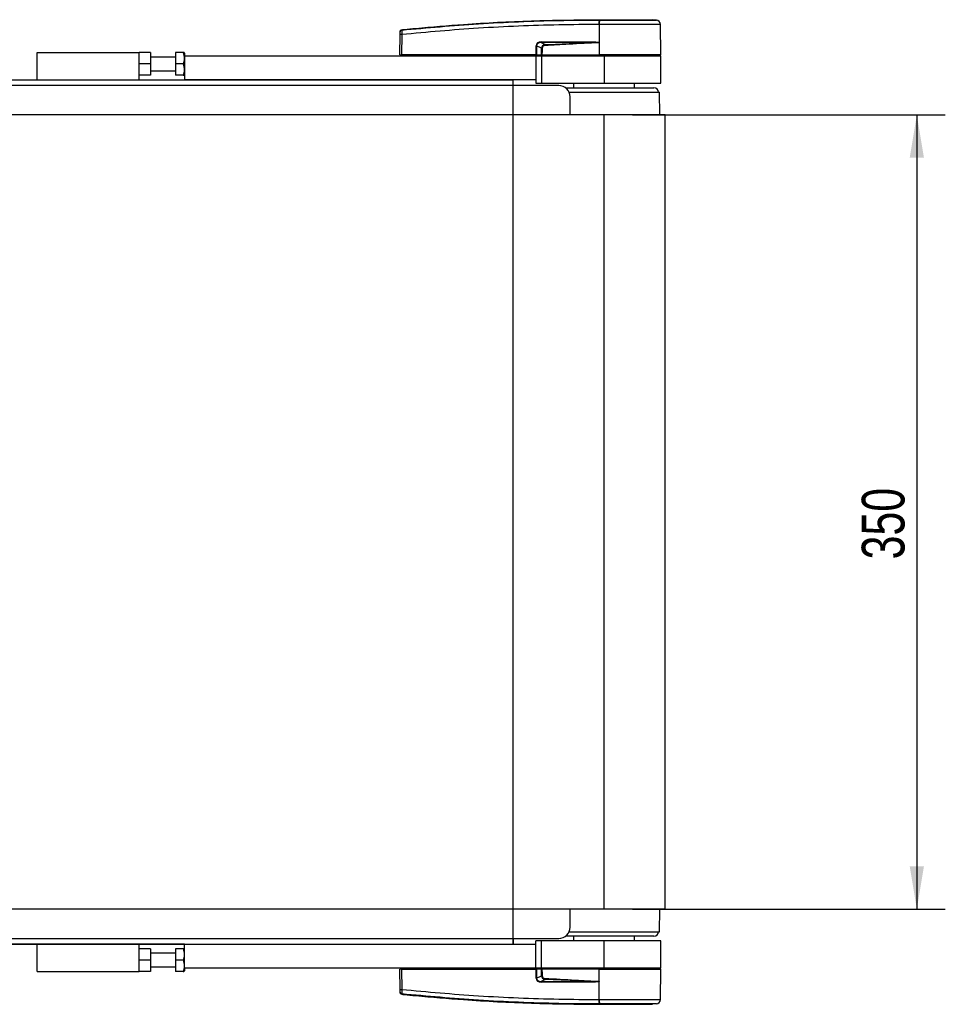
# Model space of a CAD drawing. Header units: millimetres. Extents: x 0 to 420, y 0 to 297.
# Tile 5 of 22: x 179 to 244, y 75 to 144. Entities that reach past the tile are written whole.
import ezdxf

# ---------------------------------------------------------------- set-up
doc = ezdxf.new("R2010")
doc.units = ezdxf.units.MM
doc.layers.add('QUOTE', color=174, linetype='Continuous')
doc.styles.add('SLDTEXTSTYLE3', font='TXT', dxfattribs={"width": 0.75})
doc.dimstyles.new('SLDDIMSTYLE0', dxfattribs={"dimtxt": 3, "dimasz": 3, "dimexe": 0, "dimexo": 0.0625, "dimgap": 0.75, "dimtad": 1, "dimlfac": 6.278429, "dimrnd": 1e-09, "dimzin": 12, "dimdsep": 46, "dimtxsty": 'SLDTEXTSTYLE3', "dimsah": 1, "dimcen": 0.09, "dimadec": 0, "dimazin": 3, "dimtfac": 1, "dimtdec": 3, "dimtofl": 0, "dimtmove": 0, "dimatfit": 3, "dimfxl": 0, "dimfrac": 2, "dimtolj": 1, "dimtzin": 12, "dimarcsym": 0})

# ---------------------------------------------------------------- blocks, each defined once
blk = doc.blocks.new('_D_2')
at = {"layer": 'QUOTE'}
for p, q in [((221.638, 137.156), (243.606, 137.156)), ((241.606, 137.156), (241.606, 81.409)), ((221.638, 81.409), (243.606, 81.409))]:
    blk.add_line(p, q, dxfattribs=at)
for points in [[(241.606, 137.156), (241.106, 134.156), (242.106, 134.156)], [(241.606, 81.409), (242.106, 84.409), (241.106, 84.409)]]:
    blk.add_solid(points, dxfattribs=at)
at = {"layer": 'QUOTE', "insert": (237.738, 105.957), "char_height": 3, "attachment_point": 1, "rotation": 90, "style": 'SLDTEXTSTYLE3'}
blk.add_mtext('350', dxfattribs=at)

msp = doc.modelspace()

# ---------------------------------------------------------------- linework, layer by layer
at = {"color": 7, "linetype": 'Continuous', "lineweight": 25}
for p, q in [((219.3051, 143.8452), (219.3053, 143.8452)), ((223.3155, 143.8232), (223.0385, 143.8452)), ((205.4324, 143.14), (205.4323, 143.14)), ((219.3048, 143.5094), (219.279, 143.5094)), ((219.3048, 143.5094), (219.3033, 141.3764)), ((223.619, 141.3764), (223.6003, 143.5093)), ((205.3037, 141.3764), (205.3161, 142.8026)), ((205.4328, 142.8026), (205.4204, 141.3764)), ((214.868, 141.3764), (214.8705, 142.0193)), ((214.9003, 142.0193), (214.8977, 141.3764)), ((215.2363, 141.8447), (214.9003, 142.0193)), ((215.2181, 142.2388), (215.4981, 142.0933)), ((218.9559, 142.2388), (215.2181, 142.2388)), ((215.2201, 142.28), (218.9579, 142.28)), ((219.2948, 142.2608), (219.2949, 142.252)), ((219.2949, 142.252), (219.3025, 141.3764)), ((179.8189, 139.6244), (179.8189, 141.5357)), ((179.8189, 141.5357), (186.9863, 141.5357)), ((187.7827, 141.5357), (186.9863, 141.5357)), ((186.9863, 139.6244), (186.9863, 141.5357)), ((187.7827, 141.5357), (187.7827, 140.7393)), ((189.5347, 141.2171), (187.7827, 141.2171)), ((190.0793, 141.5357), (189.5347, 141.5357)), ((189.5347, 141.5357), (189.5347, 140.7393)), ((190.1718, 141.4987), (190.1505, 141.5357)), ((190.1718, 141.4987), (190.1718, 141.2968)), ((190.1718, 141.2968), (190.1718, 139.6244)), ((190.1718, 141.2968), (214.8595, 141.2968)), ((205.3037, 141.3764), (205.4204, 141.3764)), ((205.3812, 141.3764), (205.3826, 141.2968)), ((214.868, 141.3764), (205.4204, 141.3764)), ((205.4262, 141.3764), (205.4264, 141.2968)), ((214.8595, 141.2968), (214.8595, 139.6244)), ((214.8595, 141.2968), (215.2577, 141.2968)), ((214.8977, 141.3764), (214.868, 141.3764)), ((214.8742, 141.3764), (214.8743, 141.2968)), ((214.8977, 141.3764), (215.2528, 141.3764)), ((214.9528, 141.3764), (214.9537, 141.2968)), ((215.2577, 141.2968), (215.2577, 139.3854)), ((215.2577, 141.2968), (219.6378, 141.2968)), ((215.265, 141.3764), (219.3025, 141.3764)), ((215.29, 141.3764), (215.2906, 141.2968)), ((219.3033, 141.3764), (219.3025, 141.3764)), ((223.619, 141.3764), (219.3033, 141.3764)), ((219.3065, 141.3764), (219.3066, 141.2968)), ((219.6378, 141.2968), (219.6378, 139.3854)), ((219.6378, 141.2968), (223.6196, 141.2968)), ((223.54, 141.2968), (223.5414, 141.3764)), ((223.6196, 139.3854), (223.6196, 141.2968)), ((187.7827, 140.7393), (186.9863, 140.7393)), ((187.7827, 140.7393), (187.7827, 139.9429)), ((190.0793, 140.7393), (189.5347, 140.7393)), ((189.5347, 140.7393), (189.5347, 139.9429)), ((187.7827, 139.9429), (186.9863, 139.9429)), ((187.7827, 140.2615), (189.5347, 140.2615)), ((190.0793, 139.9429), (189.5347, 139.9429)), ((190.1505, 139.9429), (190.1718, 139.9799)), ((216.4523, 139.2262), (63.5477, 139.2262)), ((154.3874, 139.6244), (190.1718, 139.6244)), ((214.8595, 139.6244), (190.1718, 139.6244)), ((213.2667, 139.2262), (213.2667, 139.6244)), ((214.8595, 139.6244), (214.8595, 139.3854)), ((214.8595, 139.3854), (215.2577, 139.3854)), ((215.2577, 139.3854), (219.6378, 139.3854)), ((216.9301, 139.0669), (223.1418, 139.0669)), ((217.4875, 139.3854), (217.4875, 139.0669)), ((219.6378, 139.3854), (223.6196, 139.3854)), ((221.788, 139.0669), (221.788, 139.3854)), ((217.1821, 138.7483), (223.54, 138.7483)), ((217.2486, 137.1556), (217.2486, 138.4298)), ((223.5486, 137.1556), (223.54, 138.7483)), ((219.6378, 137.1556), (60.3622, 137.1556)), ((219.6378, 81.4092), (219.6378, 137.1556)), ((223.9382, 137.1556), (219.6378, 137.1556)), ((223.9382, 81.4092), (223.9382, 137.1556)), ((219.6378, 81.4092), (60.3622, 81.4092)), ((217.2486, 80.135), (217.2486, 81.4092)), ((223.9382, 81.4092), (219.6378, 81.4092)), ((223.54, 79.8164), (223.5486, 81.4092)), ((223.1418, 79.4978), (216.9301, 79.4978)), ((217.1864, 79.8164), (223.54, 79.8164)), ((217.4875, 79.4978), (217.4875, 79.1793)), ((221.788, 79.1793), (221.788, 79.4978)), ((63.5477, 79.3386), (216.4523, 79.3386)), ((190.1718, 78.9404), (154.3874, 78.9404)), ((179.8189, 77.0291), (179.8189, 78.9404)), ((186.9863, 77.0291), (186.9863, 78.9404)), ((190.1718, 77.268), (190.1718, 78.9404)), ((190.1718, 78.9404), (214.8595, 78.9404)), ((213.2667, 79.3386), (213.2667, 78.9404)), ((214.8595, 78.9404), (214.8595, 79.1793)), ((215.2577, 79.1793), (214.8595, 79.1793)), ((214.8595, 77.268), (214.8595, 78.9404)), ((215.2577, 77.268), (215.2577, 79.1793)), ((219.6378, 79.1793), (215.2577, 79.1793)), ((219.6378, 77.268), (219.6378, 79.1793)), ((223.6196, 79.1793), (219.6378, 79.1793)), ((223.6196, 77.268), (223.6196, 79.1793)), ((187.7827, 78.6218), (186.9863, 78.6218)), ((187.7827, 78.6218), (187.7827, 77.8255)), ((189.5347, 78.3033), (187.7827, 78.3033)), ((189.5347, 78.6218), (189.5347, 77.8255)), ((190.0793, 78.6218), (189.5347, 78.6218)), ((190.1718, 78.5849), (190.1505, 78.6218)), ((187.7827, 77.8255), (186.9863, 77.8255)), ((187.7827, 77.8255), (187.7827, 77.0291)), ((190.0793, 77.8255), (189.5347, 77.8255)), ((189.5347, 77.8255), (189.5347, 77.0291)), ((179.8189, 77.0291), (186.9863, 77.0291)), ((187.7827, 77.0291), (186.9863, 77.0291)), ((187.7827, 77.3476), (189.5347, 77.3476)), ((190.0793, 77.0291), (189.5347, 77.0291)), ((190.1505, 77.0291), (190.1718, 77.066)), ((190.1718, 77.268), (190.1718, 77.066)), ((214.8595, 77.268), (190.1718, 77.268)), ((205.3161, 75.7622), (205.3037, 77.1884)), ((205.4204, 77.1884), (205.3037, 77.1884)), ((205.3812, 77.1884), (205.3826, 77.268)), ((205.4204, 77.1884), (205.4328, 75.7622)), ((205.4204, 77.1884), (214.868, 77.1884)), ((205.4262, 77.1884), (205.4264, 77.268)), ((215.2577, 77.268), (214.8595, 77.268)), ((214.8705, 76.5454), (214.868, 77.1884)), ((214.868, 77.1884), (214.8977, 77.1884)), ((214.8742, 77.1884), (214.8743, 77.268)), ((214.8977, 77.1884), (214.9003, 76.5454)), ((215.2528, 77.1884), (214.8977, 77.1884)), ((214.9528, 77.1884), (214.9537, 77.268)), ((219.6378, 77.268), (215.2577, 77.268)), ((219.3025, 77.1884), (215.265, 77.1884)), ((215.29, 77.1884), (215.2906, 77.268)), ((219.2949, 76.3128), (219.3025, 77.1884)), ((219.3025, 77.1884), (219.3033, 77.1884)), ((219.3048, 75.0554), (219.3033, 77.1884)), ((219.3033, 77.1884), (223.619, 77.1884)), ((219.3065, 77.1884), (219.3066, 77.268)), ((223.6196, 77.268), (219.6378, 77.268)), ((223.5414, 77.1884), (223.54, 77.268)), ((223.6003, 75.0555), (223.619, 77.1884)), ((214.9003, 76.5454), (215.2363, 76.7201)), ((215.4981, 76.4715), (215.2181, 76.3259)), ((215.2181, 76.3259), (218.9559, 76.3259)), ((218.9579, 76.2848), (215.2201, 76.2848)), ((219.2949, 76.3128), (219.2948, 76.3039)), ((205.4323, 75.4247), (205.4324, 75.4247)), ((205.4375, 75.4242), (205.4324, 75.4247)), ((219.279, 75.0554), (219.3048, 75.0554)), ((219.3051, 74.7196), (219.3053, 74.7196)), ((223.3155, 74.7415), (223.0385, 74.7196))]:
    msp.add_line(p, q, dxfattribs=at)
at = {"color": 7, "linetype": 'Continuous'}
for p, q in [((66.7333, 139.6244), (213.2667, 139.6244)), ((213.2667, 78.9404), (213.2667, 139.6244)), ((66.7333, 78.9404), (213.2667, 78.9404))]:
    msp.add_line(p, q, dxfattribs=at)
at = {"color": 7, "linetype": 'Continuous', "lineweight": 25, "flags": 128}
for points in [[(218.9559, 142.2388), (219.1457, 142.2462), (219.2949, 142.252)], [(215.5014, 76.5401), (215.5009, 76.5297), (215.5004, 76.5195), (215.5, 76.5097), (215.4995, 76.5004), (215.4991, 76.4918), (215.4987, 76.484), (215.4984, 76.4772), (215.4981, 76.4715)], [(219.2949, 76.3128), (219.105, 76.3201), (218.9559, 76.3259)]]:
    msp.add_lwpolyline(points, dxfattribs=at)
at = {"color": 7, "linetype": 'Continuous', "lineweight": 25}
for centre, radius, start, end in [((220.4755, 143.5767), 1.1984, 168.120168, 183.219012), ((225.7645, 143.0867), 6.5036, 173.303191, 173.496611), ((220.5014, 143.5759), 1.1985, 168.081743, 183.180073), ((223.2818, 143.5065), 0.3186, 0.500011, 83.923128), ((205.4448, 142.9893), 0.127, 96.104195, 179.384141), ((205.3745, 139.2764), 3.5267, 89.051899, 90.948101), ((214.8854, 146.0761), 4.0568, 269.78976, 270.21024), ((214.8902, 142.2757), 0.33, 353.585658, 0.74759), ((105.4882, 136.7764), 110.1383, 2.731259, 2.766996), ((218.628, 142.2757), 0.33, 353.585658, 0.74759), ((216.4523, 138.4298), 0.7964, 0, 90), ((223.1418, 138.7483), 0.3186, 0, 90), ((216.4523, 80.135), 0.7964, 270, 0), ((223.1418, 79.8164), 0.3186, 270, 0), ((214.8854, 72.4887), 4.0568, 89.78976, 90.21024), ((214.8902, 76.2891), 0.33, 359.25241, 6.414342), ((218.628, 76.2891), 0.33, 359.25241, 6.414342), ((205.3745, 79.2884), 3.5267, 269.051899, 270.948101), ((205.4448, 75.5755), 0.127, 180.615859, 263.895805), ((220.4755, 74.9882), 1.1984, 176.784062, 191.882918), ((225.7645, 75.478), 6.5036, 186.503389, 186.696809), ((220.5014, 74.9889), 1.1985, 176.819927, 191.918257), ((223.2818, 75.0583), 0.3186, 276.076872, 359.499989)]:
    msp.add_arc(centre, radius, start, end, dxfattribs=at)
for centre, major_axis, ratio, start_param, end_param in [((215.4356, 141.857), (0.5416, -0.2664), 0.6067254, 2.2520057, 3.4288926), ((215.4316, 141.8574), (0.5124, -0.2536), 0.5569608, 2.2532184, 3.4301053), ((215.6301, 141.7542), (0.3649, -0.1942), 0.7705823, 2.3011388, 3.4780257), ((215.6301, 141.7549), (0.3186, -0.1684), 0.6630178, 2.2990506, 3.4759374), ((215.4356, 76.7077), (0.5416, 0.2664), 0.6067254, 2.8542927, 4.0311796), ((215.4316, 76.7073), (0.5124, 0.2536), 0.5569608, 2.85308, 4.0299669), ((215.6301, 76.8105), (0.3649, 0.1942), 0.7705823, 2.8051596, 3.9820465), ((215.6301, 76.8098), (0.3186, 0.1684), 0.6630178, 2.8072479, 3.9841347)]:
    msp.add_ellipse(centre, major_axis=major_axis, ratio=ratio, start_param=start_param, end_param=end_param, dxfattribs=at)
for points, knots in [([(205.4313, 143.1156), (207.2249, 143.2793), (209.9585, 143.5288), (213.6421, 143.7122), (216.473, 143.8095), (218.3572, 143.8094), (219.3028, 143.8234), (219.3028, 143.8234)], [0, 0, 0, 0, 0.3887669, 0.5925279, 0.7962893, 0.9999993, 1, 1, 1, 1]), ([(205.4324, 143.14), (205.486, 143.1455), (205.8162, 143.179), (207.2649, 143.3204), (210.2416, 143.5636), (214.5363, 143.7973), (217.7148, 143.8292), (219.3051, 143.8452)], [0, 0, 0, 0, 0.0117013, 0.0722088, 0.3141935, 0.6568871, 1, 1, 1, 1]), ([(219.3028, 143.8234), (219.3028, 143.8234), (219.3114, 143.8234), (219.3201, 143.8234), (219.3288, 143.8234)], [0, 0, 0, 0, 0.0003655, 1, 1, 1, 1]), ([(219.3053, 143.8452), (219.5418, 143.8452), (220.0154, 143.8452), (220.7131, 143.8452), (221.3617, 143.8452), (221.9384, 143.8452), (222.4134, 143.8452), (222.7678, 143.8452), (222.9968, 143.8452), (223.0246, 143.8452), (223.0385, 143.8452)], [0, 0, 0, 0, 0.1248804, 0.2501396, 0.3746494, 0.4998125, 0.6247642, 0.7495577, 0.8749238, 1, 1, 1, 1]), ([(219.3288, 143.8234), (219.5161, 143.8233), (219.8906, 143.8233), (220.4678, 143.8233), (221.0425, 143.8233), (221.5968, 143.8232), (222.0944, 143.8233), (222.5235, 143.8233), (222.8696, 143.8233), (223.1237, 143.8234), (223.2846, 143.8232), (223.3052, 143.8232), (223.3155, 143.8232)], [0, 0, 0, 0, 0.0923036, 0.1846071, 0.2865385, 0.3884688, 0.490398, 0.5923288, 0.694247, 0.7961664, 0.8980845, 1, 1, 1, 1]), ([(205.318, 143.0144), (205.3181, 143.0188), (205.3189, 143.0377), (205.3287, 143.0704), (205.3543, 143.1057), (205.39, 143.1314), (205.4182, 143.1372), (205.4323, 143.14)], [0, 0, 0, 0, 0.0716067, 0.3068114, 0.5378745, 0.7689372, 1, 1, 1, 1]), ([(205.4313, 143.1156), (205.4304, 143.1086), (205.4285, 143.0945), (205.4278, 143.031), (205.4288, 142.9444), (205.4308, 142.8631), (205.4324, 142.8152), (205.4328, 142.8026)], [0, 0, 0, 0, 0.2296881, 0.4595969, 0.6887793, 0.9180889, 1, 1, 1, 1]), ([(205.4323, 143.14), (205.4323, 143.1396), (205.4319, 143.1378), (205.4315, 143.125), (205.4313, 143.1156)], [0, 0, 0, 0, 0.2638842, 1, 1, 1, 1]), ([(219.279, 143.5094), (218.3376, 143.5035), (216.4549, 143.4918), (213.6317, 143.3996), (209.9541, 143.2148), (207.2244, 142.9659), (205.4328, 142.8026)], [0, 0, 0, 0, 0.2036202, 0.4072406, 0.6109477, 1, 1, 1, 1]), ([(223.6003, 143.5093), (223.5898, 143.5093), (223.5683, 143.5094), (223.3955, 143.5094), (223.1222, 143.5092), (222.7507, 143.5093), (222.2876, 143.5094), (221.7537, 143.5092), (221.1546, 143.5094), (220.5375, 143.5093), (219.9126, 143.5093), (219.509, 143.5093), (219.3048, 143.5094)], [0, 0, 0, 0, 0.100465, 0.2038434, 0.3043094, 0.4076889, 0.5081552, 0.611535, 0.7120023, 0.8153833, 0.9066108, 1, 1, 1, 1]), ([(205.3161, 142.8026), (205.3162, 142.8102), (205.3164, 142.839), (205.3169, 142.888), (205.3173, 142.9401), (205.3176, 142.9782), (205.3177, 142.9865), (205.3177, 142.9906)], [0, 0, 0, 0, 0.0821077, 0.3116546, 0.5407071, 0.7703697, 1, 1, 1, 1]), ([(205.3177, 142.9906), (205.3178, 142.9998), (205.3179, 143.0123), (205.318, 143.0139), (205.318, 143.0144)], [0, 0, 0, 0, 0.7365741, 1, 1, 1, 1]), ([(215.2363, 141.8447), (215.2456, 141.8447), (215.2623, 141.8448), (215.2833, 141.8447), (215.2926, 141.8447)], [0, 0, 0, 0, 0.56, 1, 1, 1, 1]), ([(215.2528, 141.3764), (215.2477, 141.4637), (215.2386, 141.6195), (215.237, 141.7759), (215.2363, 141.8447)], [0, 0, 0, 0, 0.560586, 1, 1, 1, 1]), ([(215.2926, 141.8447), (215.2901, 141.7572), (215.2857, 141.6008), (215.2714, 141.445), (215.265, 141.3764)], [0, 0, 0, 0, 0.55939227, 1, 1, 1, 1]), ([(215.4981, 142.0933), (216.1435, 142.1224), (217.296, 142.1745), (218.4487, 142.2192), (218.9559, 142.2388)], [0, 0, 0, 0, 0.5599741, 1, 1, 1, 1]), ([(219.2949, 142.252), (218.587, 142.2047), (217.323, 142.1203), (216.058, 142.0539), (215.5014, 142.0246)], [0, 0, 0, 0, 0.5600269, 1, 1, 1, 1]), ([(218.9579, 142.28), (218.9905, 142.2797), (219.0869, 142.2787), (219.2003, 142.2791), (219.2789, 142.2639), (219.2948, 142.2608)], [0, 0, 0, 0, 0.2892673, 0.8568296, 1, 1, 1, 1]), ([(190.0793, 141.5357), (190.1165, 141.3934), (190.1859, 141.1273), (190.1132, 140.8625), (190.0793, 140.7393)], [0, 0, 0, 0, 0.5347163, 1, 1, 1, 1]), ([(190.1358, 141.5357), (190.1403, 141.5357), (190.1578, 141.5357), (190.1127, 141.5357), (190.0793, 141.5357)], [0, 0, 0, 0, 0.2580171, 1, 1, 1, 1]), ([(215.2528, 141.3764), (215.2539, 141.3764), (215.2565, 141.3764), (215.2608, 141.3764), (215.2639, 141.3764), (215.265, 141.3764)], [0, 0, 0, 0, 0.3193957, 0.7481913, 1, 1, 1, 1]), ([(190.0793, 140.7393), (190.1165, 140.597), (190.1859, 140.3309), (190.1132, 140.0661), (190.0793, 139.9429)], [0, 0, 0, 0, 0.5347163, 1, 1, 1, 1]), ([(190.0793, 139.9429), (190.1127, 139.9429), (190.1578, 139.9429), (190.1403, 139.9429), (190.1358, 139.9429)], [0, 0, 0, 0, 0.7419829, 1, 1, 1, 1]), ([(190.0793, 78.6218), (190.1165, 78.4795), (190.1859, 78.2134), (190.1132, 77.9487), (190.0793, 77.8255)], [0, 0, 0, 0, 0.5347163, 1, 1, 1, 1]), ([(190.1358, 78.6218), (190.1343, 78.6218), (190.1324, 78.6218), (190.0898, 78.6218), (190.0793, 78.6218)], [0, 0, 0, 0, 0.7533538, 1, 1, 1, 1]), ([(190.0793, 77.8255), (190.1165, 77.6832), (190.1859, 77.4171), (190.1132, 77.1523), (190.0793, 77.0291)], [0, 0, 0, 0, 0.5347163, 1, 1, 1, 1]), ([(190.0793, 77.0291), (190.0898, 77.0291), (190.1324, 77.0291), (190.1343, 77.0291), (190.1358, 77.0291)], [0, 0, 0, 0, 0.24664624, 1, 1, 1, 1]), ([(215.2363, 76.7201), (215.2374, 76.8076), (215.2396, 76.9639), (215.2488, 77.1197), (215.2528, 77.1884)], [0, 0, 0, 0, 0.5593923, 1, 1, 1, 1]), ([(215.265, 77.1884), (215.2636, 77.1884), (215.2602, 77.1884), (215.256, 77.1884), (215.2537, 77.1884), (215.2528, 77.1884)], [0, 0, 0, 0, 0.3193957, 0.7481913, 1, 1, 1, 1]), ([(215.265, 77.1884), (215.273, 77.101), (215.2873, 76.9452), (215.291, 76.7888), (215.2926, 76.7201)], [0, 0, 0, 0, 0.56058603, 1, 1, 1, 1]), ([(215.2926, 76.7201), (215.2807, 76.72), (215.2596, 76.72), (215.2434, 76.72), (215.2363, 76.7201)], [0, 0, 0, 0, 0.56, 1, 1, 1, 1]), ([(218.9559, 76.3259), (218.3104, 76.351), (217.1577, 76.3957), (216.0052, 76.4483), (215.4981, 76.4715)], [0, 0, 0, 0, 0.5600252, 1, 1, 1, 1]), ([(215.5014, 76.5401), (216.2098, 76.5021), (217.4747, 76.4343), (218.7387, 76.3499), (219.2949, 76.3128)], [0, 0, 0, 0, 0.5599728, 1, 1, 1, 1]), ([(219.2948, 76.3039), (219.2926, 76.3033), (219.2871, 76.3017), (219.2764, 76.2995), (219.2603, 76.2969), (219.2362, 76.294), (219.2003, 76.291), (219.1468, 76.288), (219.0641, 76.2853), (218.9984, 76.285), (218.9579, 76.2848)], [0, 0, 0, 0, 0.0199034, 0.0510155, 0.0969562, 0.1650388, 0.266176, 0.4166536, 0.6407761, 1, 1, 1, 1]), ([(205.3177, 75.5741), (205.3177, 75.575), (205.3177, 75.5788), (205.3175, 75.598), (205.3172, 75.6407), (205.3167, 75.6977), (205.3163, 75.7407), (205.3161, 75.7622)], [0, 0, 0, 0, 0.077747, 0.3068364, 0.5369565, 0.7685092, 1, 1, 1, 1]), ([(205.318, 75.5504), (205.318, 75.5508), (205.3179, 75.5525), (205.3178, 75.5649), (205.3177, 75.5741)], [0, 0, 0, 0, 0.2634259, 1, 1, 1, 1]), ([(205.4323, 75.4247), (205.4182, 75.4276), (205.39, 75.4333), (205.3543, 75.4591), (205.3287, 75.4944), (205.3189, 75.527), (205.3181, 75.5459), (205.318, 75.5504)], [0, 0, 0, 0, 0.23106275, 0.46212549, 0.69318856, 0.92839331, 1, 1, 1, 1]), ([(205.4328, 75.7622), (205.4317, 75.7265), (205.4294, 75.655), (205.428, 75.5603), (205.4281, 75.4893), (205.4296, 75.4572), (205.4309, 75.4508), (205.4313, 75.4492)], [0, 0, 0, 0, 0.2310896, 0.4626691, 0.6930315, 0.9222733, 1, 1, 1, 1]), ([(219.3028, 74.7414), (219.3028, 74.7414), (218.3592, 74.7419), (216.472, 74.7615), (213.6423, 74.8509), (209.9584, 75.0368), (207.2248, 75.2858), (205.4313, 75.4492)], [0, 0, 0, 0, 0.0000007, 0.2037107, 0.4074721, 0.6112331, 1, 1, 1, 1]), ([(205.4313, 75.4492), (205.4315, 75.4397), (205.4319, 75.4269), (205.4323, 75.4252), (205.4323, 75.4247)], [0, 0, 0, 0, 0.7361158, 1, 1, 1, 1]), ([(205.4324, 75.4247), (205.486, 75.4193), (205.8162, 75.3857), (207.2649, 75.2443), (210.2416, 75.0012), (214.5363, 74.7675), (217.7148, 74.7356), (219.3051, 74.7196)], [0, 0, 0, 0, 0.0117013, 0.0722088, 0.3141935, 0.6568871, 1, 1, 1, 1]), ([(205.4328, 75.7622), (207.2244, 75.5988), (209.9537, 75.35), (213.6313, 75.1652), (216.4545, 75.073), (218.3376, 75.0612), (219.279, 75.0554)], [0, 0, 0, 0, 0.38905274, 0.59267292, 0.79638077, 1, 1, 1, 1]), ([(219.3288, 74.7414), (219.3201, 74.7413), (219.3115, 74.7413), (219.3028, 74.7414), (219.3028, 74.7414)], [0, 0, 0, 0, 0.9996347, 1, 1, 1, 1]), ([(219.3048, 75.0554), (219.5042, 75.0554), (219.9078, 75.0555), (220.5267, 75.0554), (221.1486, 75.0553), (221.743, 75.0556), (222.2827, 75.0554), (222.7428, 75.0554), (223.119, 75.0555), (223.3913, 75.0553), (223.5671, 75.0554), (223.5892, 75.0554), (223.6003, 75.0555)], [0, 0, 0, 0, 0.0912304, 0.1846225, 0.285093, 0.3884772, 0.4889466, 0.5923296, 0.6927987, 0.7961814, 0.8966347, 1, 1, 1, 1]), ([(219.3053, 74.7196), (219.5418, 74.7196), (220.0154, 74.7196), (220.7131, 74.7196), (221.3617, 74.7196), (221.9384, 74.7196), (222.4134, 74.7196), (222.7678, 74.7196), (222.9968, 74.7196), (223.0246, 74.7196), (223.0385, 74.7196)], [0, 0, 0, 0, 0.1248804, 0.2501396, 0.3746494, 0.4998125, 0.6247642, 0.7495577, 0.8749238, 1, 1, 1, 1]), ([(223.3155, 74.7415), (223.3052, 74.7415), (223.2846, 74.7415), (223.1237, 74.7413), (222.8696, 74.7415), (222.5235, 74.7414), (222.0944, 74.7414), (221.5968, 74.7416), (221.0425, 74.7414), (220.4678, 74.7414), (219.8906, 74.7415), (219.5161, 74.7414), (219.3288, 74.7414)], [0, 0, 0, 0, 0.1019155, 0.2038336, 0.305753, 0.4076712, 0.509602, 0.6115312, 0.7134615, 0.8153929, 0.9076964, 1, 1, 1, 1])]:
    msp.add_open_spline(points, degree=3, knots=knots, dxfattribs=at)

# ---------------------------------------------------------------- dimensions: what is measured, and where the dimension line sits
at = {"layer": 'QUOTE'}
dim = msp.add_linear_dim(base=(239.2243, 81.4092), p1=(219.6378, 137.1556), p2=(219.6378, 81.4092), angle=90, dimstyle='SLDDIMSTYLE0', dxfattribs=at)
dim.commit()
dim.dimension.update_dxf_attribs({"geometry": '_D_2', "text_midpoint": (239.2243, 109.2824), "dimtype": 160})

doc.saveas('drawing.dxf')
